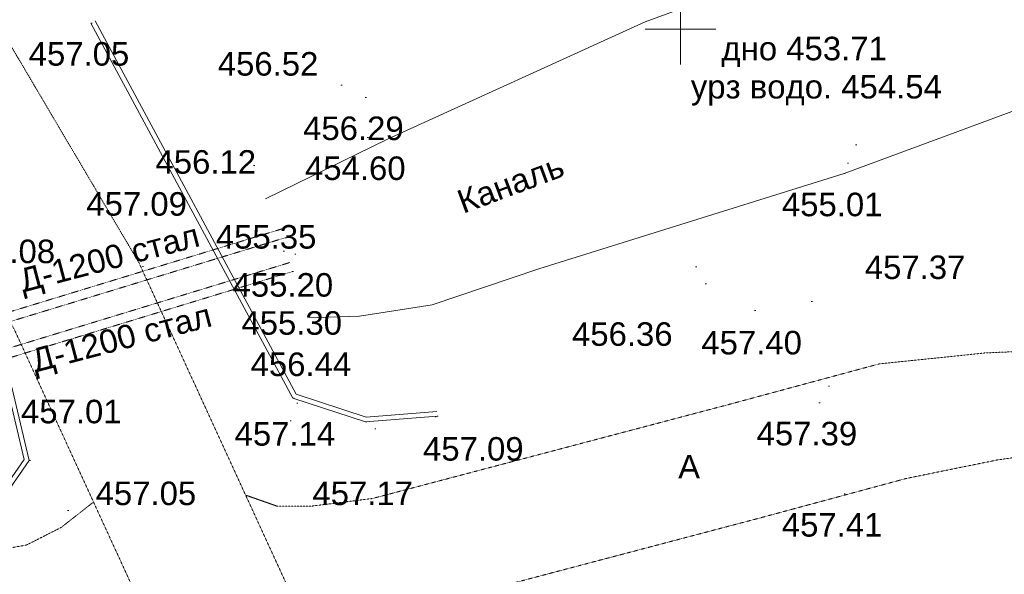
# Model space of a CAD drawing. Header units: millimetres. Extents: x 918404 to 1362154, y 4120617 to 4364104.
# Tile 21 of 256: x 934467 to 942833, y 4136589 to 4141303. Entities that reach past the tile are written whole.
import ezdxf

# ---------------------------------------------------------------- set-up
doc = ezdxf.new("R2010")
doc.units = ezdxf.units.MM
doc.header["$MEASUREMENT"] = 0
doc.linetypes.add('Д_ТРОТ_ТРУБА', pattern=[1.5, 0.75, -0.75])
for name, color, linetype, lineweight in [('(001) Сетка_Ном._пера__132', 132, 'Continuous', 18), ('(025) Дорога_Ном._пера__7', 7, 'Continuous', 18), ('(027) Гидрография_Ном._пера__7', 7, 'Continuous', 18), ('0_Ном._пера__4', 4, 'Continuous', 18), ('0_Ном._пера__7', 7, 'Continuous', 18), ('ВЫСОТА_Ном._пера__7', 7, 'Continuous', 18), ('ТОЧКИ_Ном._пера__5', 5, 'Continuous', 18)]:
    doc.layers.add(name, color=color, linetype=linetype, lineweight=lineweight)
doc.styles.add('СГЕНЕРИР_СТИЛЬ_1', font='arial.ttf')

msp = doc.modelspace()

# ---------------------------------------------------------------- linework, layer by layer
at = {"layer": '(001) Сетка_Ном._пера__132', "linetype": 'Continuous'}
for p, q in [((940081.442202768, 4141522.795316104), (940081.442202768, 4140922.795316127)), ((939781.4422027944, 4141222.795316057), (940381.4422027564, 4141222.795316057))]:
    msp.add_line(p, q, dxfattribs=at)
at = {"layer": '0_Ном._пера__4', "linetype": 'Continuous', "flags": 128}
for points in [[(936554.7778541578, 4139780.133694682), (937591.5135880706, 4140287.7346798), (939780.4296060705, 4141282.994975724), (941773.5827173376, 4142012.88836756), (944485.8848665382, 4143006.134397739)], [(936911.3178479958, 4138768.684739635), (937354.9096508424, 4138782.241432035), (937971.5763115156, 4138879.581745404), (938878.8356681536, 4139184.91195088), (941471.734902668, 4139994.615354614), (942620.8383801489, 4140419.346314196), (943737.8904096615, 4140832.846921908), (944837.0360045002, 4141255.155131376), (946302.6003088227, 4141879.842464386)]]:
    msp.add_lwpolyline(points, dxfattribs=at)
at = {"layer": '0_Ном._пера__7', "linetype": 'Д_ТРОТ_ТРУБА', "flags": 128}
for points in [[(926973.6597438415, 4152666.380179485), (932385.5634517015, 4142119.877779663), (934420.3491341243, 4138672.936601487), (936650.9214877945, 4133811.296057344), (939061.6581554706, 4129051.6678909)], [(928322.4296442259, 4152666.380179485), (933436.9928805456, 4142699.323047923), (935479.3037684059, 4139239.634119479), (937720.8054420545, 4134355.337483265), (940142.4714297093, 4129573.053225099)], [(936386.9198862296, 4137261.912486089), (936650.5898871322, 4137169.21066229), (936954.4466088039, 4137169.21066229), (937463.8957285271, 4137232.886363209), (940499.8101400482, 4138034.247669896), (941767.9615287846, 4138376.700287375), (942672.3470132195, 4138470.713284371), (943564.2422067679, 4138507.052798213), (944467.5223557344, 4138448.922624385), (945556.0567300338, 4138376.439321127), (946540.8648883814, 4138262.469598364), (947291.9860911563, 4138295.344140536), (947933.0806657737, 4138372.524831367), (948359.6296250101, 4138539.347339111), (948752.4658522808, 4138848.657275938), (949665.3624198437, 4140008.912057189)], [(936699.6692779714, 4139525.760220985), (933436.3838743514, 4138530.68775315)], [(937166.4488350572, 4135563.296478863), (937425.6511211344, 4135964.591663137), (937688.3893632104, 4136186.412752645), (938074.8912051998, 4136359.914006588), (940757.7729701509, 4137068.088660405), (941998.3207677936, 4137403.087181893), (942778.2258957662, 4137561.920897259), (943529.0925387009, 4137665.894178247), (944385.616997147, 4137631.055218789), (945412.4736520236, 4137540.630504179), (946384.3951338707, 4137492.221313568), (947237.6035858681, 4137496.983942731), (948138.8941309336, 4137616.83257254), (948732.2382131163, 4137833.173376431), (949339.1779216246, 4138309.305821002), (950151.1573604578, 4139517.056411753)], [(936723.0029514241, 4139449.238722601), (933459.7175478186, 4138454.166254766)], [(936760.5918696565, 4139238.101478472), (933497.3064660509, 4138243.02901087)], [(936783.9255431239, 4139161.579980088), (933520.6401395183, 4138166.507512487)], [(928674.1098856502, 4136680.406965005), (934032.465304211, 4136751.05096718), (934525.5913534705, 4136837.834080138), (934821.7479665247, 4136988.324209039), (935094.6810185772, 4137203.197579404)]]:
    msp.add_lwpolyline(points, dxfattribs=at)
at = {"layer": '0_Ном._пера__7', "linetype": 'Continuous', "flags": 128}
for points in [[(935072.6207844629, 4141274.298931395), (936789.5065858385, 4138087.165754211), (937406.7535519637, 4137883.906293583), (938014.0072570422, 4137931.681499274)], [(935107.8362278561, 4141293.269238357), (936817.1608864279, 4138120.172154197), (937411.6297448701, 4137924.413525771), (938010.8699829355, 4137971.558278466)], [(934131.4776541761, 4137030.161397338), (934505.1878259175, 4137563.918310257), (934363.7633646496, 4138164.8468499), (933219.419645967, 4140312.980489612)], [(934164.2446139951, 4137007.219593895), (934548.2270011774, 4137555.647946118), (934401.5093687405, 4138179.067768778), (933254.7228187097, 4140331.787030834)]]:
    msp.add_lwpolyline(points, dxfattribs=at)
at = {"layer": 'ТОЧКИ_Ном._пера__5', "linetype": 'Continuous'}
for p, q in [((935072.6207844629, 4141274.298931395), (935082.6207844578, 4141274.298931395)), ((937197.1196273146, 4140746.612520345), (937207.1196273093, 4140746.612520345)), ((937404.0005144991, 4140641.881958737), (937414.0005144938, 4140641.881958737)), ((937420.0942821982, 4140302.502436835), (937430.0942822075, 4140302.502436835)), ((941568.5567628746, 4140240.235430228), (941578.5567628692, 4140240.235430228)), ((936454.8382585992, 4140063.646908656), (936464.838258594, 4140063.646908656)), ((941499.460254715, 4140082.29117274), (941509.4602547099, 4140082.29117274)), ((941471.734902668, 4139994.615354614), (941481.7349026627, 4139994.615354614)), ((936723.0029514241, 4139449.238722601), (936733.002951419, 4139449.238722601)), ((936707.0570997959, 4139335.855110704), (936717.0570998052, 4139335.855110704)), ((936804.706437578, 4139311.090569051), (936814.7064375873, 4139311.090569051)), ((935510.176570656, 4139206.206731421), (935520.1765706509, 4139206.206731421)), ((936783.9255431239, 4139161.579980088), (936793.9255431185, 4139161.579980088)), ((940209.2700755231, 4139202.234443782), (940219.2700755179, 4139202.234443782)), ((940291.6440530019, 4139058.972982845), (940301.6440529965, 4139058.972982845)), ((941192.5843147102, 4138906.212865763), (941202.5843147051, 4138906.212865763)), ((940711.3569697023, 4138829.582134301), (940721.3569697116, 4138829.582134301)), ((936957.9502082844, 4138636.395927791), (936967.9502082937, 4138636.395927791)), ((941338.4455497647, 4138187.613645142), (941348.4455497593, 4138187.613645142)), ((936789.5065858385, 4138087.165754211), (936799.5065858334, 4138087.165754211)), ((941257.0206613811, 4138047.231303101), (941267.020661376, 4138047.231303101)), ((936821.9222054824, 4138044.7656813), (936831.9222054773, 4138044.7656813)), ((936765.3605810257, 4137894.63273626), (936775.3605810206, 4137894.63273626)), ((937406.7535519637, 4137883.906293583), (937416.7535519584, 4137883.906293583)), ((937996.9597992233, 4137926.754231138), (938006.959799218, 4137926.754231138)), ((938014.0072570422, 4137931.681499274), (938024.0072570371, 4137931.681499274)), ((937484.5498424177, 4137825.54294592), (937494.549842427, 4137825.54294592)), ((934548.2270011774, 4137555.647946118), (934558.227001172, 4137555.647946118)), ((941471.1435415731, 4137271.731840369), (941481.1435415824, 4137271.731840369)), ((934874.156609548, 4137130.955685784), (934884.1566095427, 4137130.955685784))]:
    msp.add_line(p, q, dxfattribs=at)

# ---------------------------------------------------------------- texts
at = {"layer": '(025) Дорога_Ном._пера__7', "linetype": 'Continuous', "char_height": 200, "attachment_point": 7, "style": 'СГЕНЕРИР_СТИЛЬ_1'}
for insert, rotation in [((934510.3840087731, 4138927.911194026), 14.697775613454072), ((934613.785938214, 4138247.378691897), 14.697775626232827)]:
    msp.add_mtext('{Д-1200 стал}', dxfattribs=dict(at, insert=insert, rotation=rotation))
at = {"layer": '(025) Дорога_Ном._пера__7', "linetype": 'Continuous', "insert": (940061.8654645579, 4137403.184282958), "char_height": 200, "attachment_point": 7, "style": 'СГЕНЕРИР_СТИЛЬ_1'}
msp.add_mtext('{A}', dxfattribs=at)
at = {"layer": '(027) Гидрография_Ном._пера__7', "linetype": 'Continuous', "insert": (938235.649294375, 4139649.472099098), "char_height": 200, "attachment_point": 7, "rotation": 20.501416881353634, "style": 'СГЕНЕРИР_СТИЛЬ_1'}
msp.add_mtext('{Каналь}', dxfattribs=at)
at = {"layer": 'ВЫСОТА_Ном._пера__7', "linetype": 'Continuous', "char_height": 200, "attachment_point": 4, "style": 'СГЕНЕРИР_СТИЛЬ_1'}
for s, insert in [('{дно 453.71}', (940429.8977200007, 4141028.571051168)), ('{457.05}', (934544.1045930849, 4141010.534308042)), ('{456.52}', (936150.4661706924, 4140925.758864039)), ('{урз водо. 454.54}', (940169.611259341, 4140702.670111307)), ('{456.29}', (936875.4843231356, 4140378.117335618)), ('{456.12}', (935621.3742329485, 4140092.187952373)), ('{454.60}', (936891.5780908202, 4140038.737813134)), ('{457.09}', (935033.5567428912, 4139735.428662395)), ('{455.01}', (940943.2187112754, 4139730.850731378)), ('{455.35}', (936133.762952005, 4139455.578717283)), ('{457.08}', (933913.8374800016, 4139332.09246549)), ('{457.37}', (941647.9084236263, 4139196.965020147)), ('{455.20}', (936276.1902462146, 4139047.325945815)), ('{455.30}', (936351.3693759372, 4138723.692676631)), ('{456.36}', (939160.0804804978, 4138629.264721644)), ('{457.40}', (940258.9003005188, 4138556.470686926)), ('{456.44}', (936429.4340169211, 4138372.631304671)), ('{457.01}', (934478.468184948, 4137970.904288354)), ('{457.14}', (936293.4060140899, 4137781.001057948)), ('{457.39}', (940728.5044700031, 4137783.398108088)), ('{457.09}', (937894.3952909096, 4137653.64278353)), ('{457.05}', (935112.6343412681, 4137275.460248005)), ('{457.17}', (936954.2968827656, 4137275.709478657)), ('{457.41}', (940942.6273502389, 4137007.967217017))]:
    msp.add_mtext(s, dxfattribs=dict(at, insert=insert))

doc.saveas('drawing.dxf')
